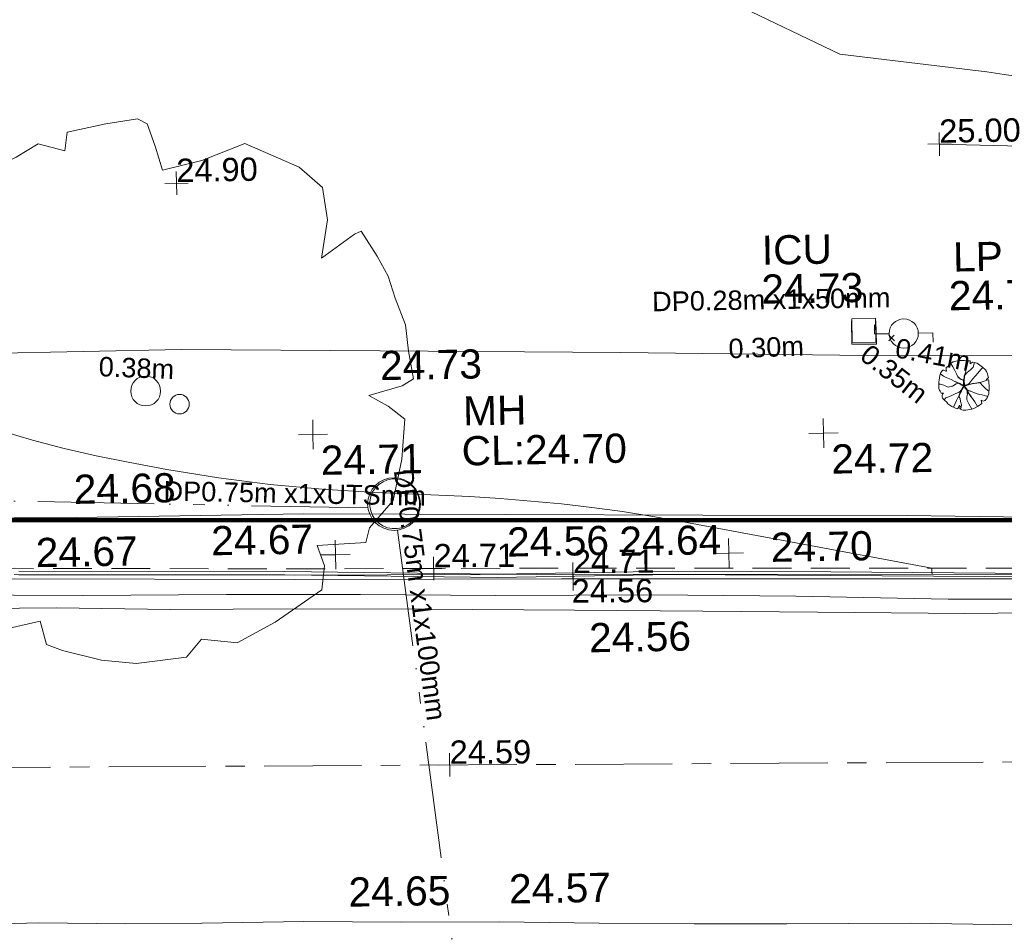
# Model space of a CAD drawing. Header units: millimetres. Extents: x -290717 to 520720, y -88450 to 287762.
# Tile 82 of 256: x -63434 to -50767, y -36300 to -24564. Entities that reach past the tile are written whole.
import ezdxf

# ---------------------------------------------------------------- set-up
doc = ezdxf.new("R2010")
doc.units = ezdxf.units.MM
for name, pattern in [('IMPORT-CENTER _6_', [2000, 1250, -250, 250, -250]), ('IMPORT-DASHED _2_', [750, 500, -250]), ('IMPORT-UG_EIR_QLB2 _2_', [2750, 1500, -300, 0, -300, 150, -300, 0, -200]), ('IMPORT-UG_ELEC_LV_QLB2 _2_', [2700, 1500, -300, 0, -250, 150, -300, 0, -200]), ('IMPORT-UG_ELEC_STREET LIGHTING_QLB2 _2_', [2700, 1500, -300, 0, -250, 150, -300, 0, -200])]:
    doc.linetypes.add(name, pattern=pattern)
for name, color, linetype, lineweight, true_color in [('00_TOPO_FOOTPATH', 7, 'Continuous', 9, 0xa50000), ('00_TOPO_FURN_LAMP_POST', 7, 'Continuous', 9, 0x666666), ('00_TOPO_KERB_BOTTOM', 1, 'Continuous', 9, 0xff0000), ('00_TOPO_KERB_TOP', 7, 'Continuous', 9, 0xa500a5), ('00_TOPO_LEVEL_SPOT', 7, 'Continuous', 9, 0x666666), ('00_TOPO_ROAD_MARKING_YELLOW_CONTINUOUS', 40, 'Continuous', 9, 0xffbf00), ('00_TOPO_SERV_IC', 5, 'Continuous', 9, 0x0000ff), ('00_TOPO_SERV_MH', 7, 'Continuous', 9, 0x666666), ('01_DTM_CONTOUR_MJR', 7, 'Continuous', 9, 0x7f3f00), ('12333-PUM-2D-U-0001-C01 - Rev2_REVIT IMPORT_dwg', 7, 'Continuous', 9, 0x767676), ('A_RHA_Line', 7, 'Continuous', 9, 0x00a600), ('CONTOURS_INDEX', 4, 'Continuous', 9, 0x00ffff), ('CONTOURS_MINOR', 7, 'Continuous', 9, 0x00a5a5), ('KERB_BOTTOM', 7, 'Continuous', 9, 0x0000a5), ('KERB_BOTTOM_LVL', 7, 'Continuous', 9, 0x0000a5), ('KERB_TOP', 2, 'Continuous', 9, 0xffff00), ('KERB_TOP_LVL', 2, 'Continuous', 9, 0xffff00), ('PUM-EIRCOMM-MH', 6, 'Continuous', 9, 0xff00ff), ('PUM-EIRCOMM-NOTES', 6, 'Continuous', 9, 0xff00ff), ('PUM-EIRCOMM-QLB2', 6, 'IMPORT-UG_EIR_QLB2 _2_', 9, 0xff00ff), ('PUM-ELECTRIC-LV-QLB2', 1, 'IMPORT-UG_ELEC_LV_QLB2 _2_', 9, 0xff0000), ('PUM-ELECTRIC-MH', 1, 'Continuous', 9, 0xff0000), ('ROAD_CROWNLINE', 7, 'IMPORT-CENTER _6_', 9, 0xa500a5), ('ROAD_CROWNLINE_LVL', 7, 'Continuous', 9, 0xa500a5), ('SAPLING', 120, 'Continuous', 9, 0x00ffbf), ('SPOT_HEIGHTS_LVL', 7, 'Continuous', 9, 0x00a500), ('TREE', 7, 'Continuous', 9, 0x00a500)]:
    doc.layers.add(name, color=color, linetype=linetype, lineweight=lineweight, true_color=true_color)
for name, color, linetype, lineweight in [('CHANGE_OF_SURFACE', 7, 'IMPORT-DASHED _2_', 9), ('CHANGE_OF_SURFACE_LVL', 7, 'Continuous', 9), ('GEN-TEXT', 7, 'Continuous', 9)]:
    doc.layers.add(name, color=color, linetype=linetype, lineweight=lineweight)
doc.styles.add('Arial_1', font='arial.ttf', dxfattribs={"height": 250})
doc.styles.add('Arial_3', font='arial.ttf', dxfattribs={"height": 300})
doc.styles.add('Swis721 Lt BT_2', font='swissl.ttf', dxfattribs={"height": 375})

# ---------------------------------------------------------------- blocks, each defined once
blk = doc.blocks.new('12333-PUM-2D-U-0001-C01 - Rev2_REVIT IMPORT_dwg_MSL_Lamp_Post_SYM-2077199-Site Location Plan Existing')
at = {"layer": '00_TOPO_FURN_LAMP_POST', "color": 254, "true_color": 0xcccccc, "flags": 128}
for points in [[(-500, 0), (-1000, 0), (-1000, 317)], [(500, 0), (1000, 0), (1000, -317)]]:
    blk.add_lwpolyline(points, dxfattribs=at)
at = {"layer": '00_TOPO_FURN_LAMP_POST', "color": 254, "true_color": 0xcccccc}
blk.add_circle((0, 0), 500, dxfattribs=at)
blk = doc.blocks.new('12333-PUM-2D-U-0001-C01 - Rev2_REVIT IMPORT_dwg_MM-2077200-Site Location Plan Existing')
at = {"layer": '00_TOPO_LEVEL_SPOT', "color": 254, "true_color": 0xcccccc, "flags": 128}
for points in [[(500, 0), (0, 0), (0, 500)], [(0, -500), (0, 0), (-500, 0)]]:
    blk.add_lwpolyline(points, dxfattribs=at)
blk = doc.blocks.new('12333-PUM-2D-U-0001-C01 - Rev2_REVIT IMPORT_dwg_MGS62954_T2_Galway_ITM_3d_Rev1-2077680-Site Location Plan Existing')
at = {"layer": '00_TOPO_FOOTPATH', "color": 254, "true_color": 0xcccccc, "flags": 128}
for points in [[(533881824, 725531866), (533881548, 725530338), (533881188, 725528578), (533880815, 725527690), (533880533, 725526867), (533878781, 725526887), (533876278, 725526864), (533872144, 725526987), (533868487, 725527047), (533865228, 725527091), (533862218, 725527175), (533858871, 725527226), (533855900, 725527281), (533852097, 725527400), (533848933, 725527461), (533845763, 725527553), (533842664, 725527632), (533840115, 725527692), (533837580, 725527683)], [(533883886, 725531911), (533883787, 725530740), (533883384, 725529342), (533882610, 725526966), (533881988, 725524815), (533881375, 725524806), (533879157, 725524830), (533876991, 725524868), (533873914, 725524879), (533871361, 725524960), (533869269, 725525023), (533866687, 725525042), (533864160, 725525058), (533862323, 725525192), (533859398, 725525181), (533856847, 725525271), (533853403, 725525290), (533851576, 725525328), (533849413, 725525395), (533846783, 725525443), (533844249, 725525498), (533841649, 725525551), (533838727, 725525556), (533834713, 725525604)]]:
    blk.add_lwpolyline(points, dxfattribs=at)
at = {"layer": '00_TOPO_KERB_BOTTOM', "color": 254, "true_color": 0xcccccc, "flags": 128}
blk.add_lwpolyline([(533837973, 725524832), (533841392, 725524769), (533844123, 725524688), (533846377, 725524688), (533848414, 725524641), (533851058, 725524575), (533853712, 725524520), (533855520, 725524482), (533857048, 725524444), (533859160, 725524408), (533861364, 725524346), (533864011, 725524305), (533864808, 725524343), (533864842, 725524920), (533865646, 725524910), (533865645, 725524261), (533867298, 725524256), (533869763, 725524210), (533872333, 725524161)], dxfattribs=at)
at = {"layer": '00_TOPO_KERB_TOP', "color": 254, "true_color": 0xcccccc, "flags": 128}
blk.add_lwpolyline([(533837974, 725524878), (533841393, 725524815), (533844123, 725524733), (533846377, 725524733), (533848415, 725524687), (533851059, 725524621), (533853713, 725524566), (533855521, 725524528), (533857049, 725524490), (533859162, 725524453), (533861364, 725524389), (533864010, 725524351), (533864765, 725524387), (533864799, 725524966), (533865691, 725524955), (533865691, 725524306), (533867299, 725524301), (533869763, 725524255), (533872334, 725524207)], dxfattribs=at)
at = {"layer": '00_TOPO_ROAD_MARKING_YELLOW_CONTINUOUS', "color": 254, "true_color": 0xcccccc, "flags": 128}
for points in [[(533837000, 725524590), (533838790, 725524550), (533840640, 725524530), (533842360, 725524500), (533844100, 725524460), (533846110, 725524430), (533847960, 725524380), (533849920, 725524310), (533851490, 725524280), (533853560, 725524250), (533855380, 725524200), (533856970, 725524180), (533858650, 725524150), (533860600, 725524150), (533862800, 725524090), (533864370, 725524030), (533864770, 725524010)], [(533837010, 725524410), (533838450, 725524400), (533839910, 725524350), (533841530, 725524330), (533843150, 725524300), (533845110, 725524250), (533846760, 725524210), (533848240, 725524170), (533850130, 725524120), (533851830, 725524110), (533853290, 725524060), (533854880, 725524040), (533856620, 725524010), (533858320, 725523980), (533859890, 725523930), (533861520, 725523910), (533863200, 725523880), (533864720, 725523840)], [(533837030, 725520340), (533838150, 725520350), (533839260, 725520320), (533840250, 725520310), (533841560, 725520310), (533842810, 725520280), (533844070, 725520260), (533845360, 725520220), (533846580, 725520190), (533847770, 725520170), (533849360, 725520150), (533851240, 725520090), (533852480, 725520050), (533853890, 725520040), (533855240, 725520010), (533856590, 725519980), (533857640, 725519960), (533858800, 725519930), (533859790, 725519900), (533861080, 725519870), (533862270, 725519870), (533863820, 725519850), (533865050, 725519820), (533866630, 725519820)]]:
    blk.add_lwpolyline(points, dxfattribs=at)
at = {"layer": '00_TOPO_SERV_IC', "color": 254, "true_color": 0xcccccc}
for p, q in [((533848742, 725527632), (533848742, 725527937)), ((533848742, 725527937), (533849047, 725527937)), ((533849047, 725527937), (533849047, 725527632)), ((533848742, 725527632), (533849047, 725527632))]:
    blk.add_line(p, q, dxfattribs=at)
at = {"layer": '00_TOPO_SERV_MH', "color": 254, "true_color": 0xcccccc}
blk.add_ellipse((533842821, 725525660), major_axis=(-280, 157), ratio=0.999788, dxfattribs=at)
at = {"layer": '01_DTM_CONTOUR_MJR', "color": 254, "true_color": 0xcccccc, "flags": 128}
blk.add_lwpolyline([(533873714, 725527235), (533869952, 725527402), (533869268, 725527422), (533866510, 725527480), (533865399, 725527921), (533864740, 725528630), (533864682, 725529442), (533864670, 725529580), (533864314, 725529697), (533864165, 725529696), (533861148, 725529396), (533860172, 725529473), (533859449, 725529686), (533859051, 725529803), (533858229, 725530066), (533856830, 725530396), (533856483, 725530433), (533854904, 725530515), (533854154, 725530574), (533852569, 725530759), (533850759, 725531043), (533850535, 725531080), (533848650, 725531340), (533847317, 725532007)], dxfattribs=at)
at = {"xscale": 0.375, "yscale": 0.375, "zscale": 0.375}
for name, p in [('12333-PUM-2D-U-0001-C01 - Rev2_REVIT IMPORT_dwg_MSL_Lamp_Post_SYM-2077199-Site Location Plan Existing', (533849408, 725527736)), ('12333-PUM-2D-U-0001-C01 - Rev2_REVIT IMPORT_dwg_MM-2077200-Site Location Plan Existing', (533841786, 725526570)), ('12333-PUM-2D-U-0001-C01 - Rev2_REVIT IMPORT_dwg_MM-2077200-Site Location Plan Existing', (533848353, 725526471)), ('12333-PUM-2D-U-0001-C01 - Rev2_REVIT IMPORT_dwg_MM-2077200-Site Location Plan Existing', (533842050, 725525018)), ('12333-PUM-2D-U-0001-C01 - Rev2_REVIT IMPORT_dwg_MM-2077200-Site Location Plan Existing', (533847108, 725524950))]:
    blk.add_blockref(name, p, dxfattribs=at)
at = {"layer": '00_TOPO_FOOTPATH', "color": 251, "true_color": 0x666666, "char_height": 375, "width": 1495.9, "attachment_point": 1, "line_spacing_factor": 1.005062, "style": 'Swis721 Lt BT_2'}
for s, insert in [('24.73', (533842664, 725527628)), ('24.68', (533838697, 725526105))]:
    blk.add_mtext(s, dxfattribs=dict(at, insert=insert))
at = {"layer": '00_TOPO_FURN_LAMP_POST', "char_height": 375, "attachment_point": 1, "line_spacing_factor": 1.005062, "style": 'Swis721 Lt BT_2'}
for s, insert, width in [('LP', (533850059, 725528895), 707.59), ('24.75', (533849997, 725528398), 1495.9)]:
    blk.add_mtext(s, dxfattribs=dict(at, insert=insert, width=width))
at = {"layer": '00_TOPO_KERB_BOTTOM', "color": 251, "true_color": 0x666666, "insert": (533844259, 725525330), "char_height": 375, "width": 1495.9, "attachment_point": 1, "line_spacing_factor": 1.005062, "style": 'Swis721 Lt BT_2'}
blk.add_mtext('24.56', dxfattribs=at)
at = {"layer": '00_TOPO_KERB_TOP', "color": 251, "true_color": 0x666666, "char_height": 375, "width": 1495.9, "attachment_point": 1, "line_spacing_factor": 1.005062, "style": 'Swis721 Lt BT_2'}
for s, insert in [('24.64', (533845703, 725525314)), ('24.65', (533842140, 725520864))]:
    blk.add_mtext(s, dxfattribs=dict(at, insert=insert))
at = {"layer": '00_TOPO_LEVEL_SPOT', "char_height": 375, "width": 1495.9, "attachment_point": 1, "line_spacing_factor": 1.005062, "style": 'Swis721 Lt BT_2'}
for s, insert in [('24.71', (533841881, 725526423)), ('24.72', (533848448, 725526324)), ('24.67', (533838194, 725525300)), ('24.67', (533840453, 725525413)), ('24.70', (533847650, 725525203))]:
    blk.add_mtext(s, dxfattribs=dict(at, insert=insert))
at = {"layer": '00_TOPO_ROAD_MARKING_YELLOW_CONTINUOUS', "color": 251, "true_color": 0x666666, "char_height": 375, "width": 1495.9, "attachment_point": 1, "line_spacing_factor": 1.005062, "style": 'Swis721 Lt BT_2'}
for s, insert in [('24.56', (533845292, 725524081)), ('24.57', (533844206, 725520869))]:
    blk.add_mtext(s, dxfattribs=dict(at, insert=insert))
at = {"layer": '00_TOPO_SERV_IC', "color": 251, "true_color": 0x666666, "char_height": 375, "attachment_point": 1, "line_spacing_factor": 1.005062, "style": 'Swis721 Lt BT_2'}
for s, insert, width in [('ICU', (533847601, 725529026), 1021.01), ('24.73', (533847587, 725528525), 1495.9)]:
    blk.add_mtext(s, dxfattribs=dict(at, insert=insert, width=width))
at = {"layer": '00_TOPO_SERV_MH', "char_height": 375, "attachment_point": 1, "line_spacing_factor": 1.005062, "style": 'Swis721 Lt BT_2'}
for s, insert, width in [('MH', (533843722, 725527026), 949.78), ('CL:24.70', (533843695, 725526512), 2440.93)]:
    blk.add_mtext(s, dxfattribs=dict(at, insert=insert, width=width))
blk = doc.blocks.new('12333-PUM-2D-U-0001-C01 - Rev2_REVIT IMPORT_dwg_SAPLING-2077789-Site Location Plan Existing')
at = {"layer": 'SAPLING', "color": 254, "true_color": 0xeaeaea, "flags": 128}
blk.add_lwpolyline([(-224, 233), (-205, 245), (-187, 266), (-161, 288), (-141, 304), (-126, 305), (-98, 315), (-57, 319), (-20, 318), (6, 319), (42, 315), (83, 313), (82, 297), (82, 276), (101, 288), (116, 295), (174, 283), (242, 230), (278, 193), (290, 174), (304, 144), (310, 119), (318, 96), (308, 85), (285, 71), (314, 66), (319, 51), (320, 34), (321, -19), (321, -44), (322, -58), (318, -87), (317, -88), (315, -116), (305, -145), (293, -164), (270, -199), (257, -205), (243, -206), (226, -198), (219, -196), (224, -237), (178, -270), (130, -296), (93, -307), (71, -313), (19, -319), (-18, -318), (-32, -316), (-49, -307), (-60, -296), (-61, -287), (-54, -269), (-62, -259), (-66, -259), (-71, -273), (-84, -295), (-95, -300), (-161, -268), (-214, -235), (-227, -214), (-256, -185), (-273, -169), (-281, -158), (-286, -141), (-285, -125), (-277, -110), (-266, -95), (-296, -94), (-309, -68), (-317, -55), (-325, -36), (-325, 12), (-322, 19), (-323, 24), (-325, 45), (-320, 73), (-315, 104), (-309, 132), (-295, 172), (-280, 191), (-269, 200), (-267, 201), (-257, 200), (-232, 187), (-228, 185), (-224, 190), (-226, 205)], close=True, dxfattribs=at)
for points in [[(-166, 284), (-141, 239), (-116, 194), (-94, 150), (-73, 104), (-34, 76), (-8, 68), (0, 54), (-1, 32), (-6, 5), (-10, -21), (-26, -46), (-46, -79), (-64, -125), (-67, -149), (-53, -170), (-50, -208), (-39, -250), (-40, -281), (-47, -299), (-49, -307)], [(-141, -278), (-119, -231), (-99, -191), (-77, -151), (-54, -108), (-30, -56), (-16, -32), (-3, -10), (-5, 32), (-2, 70), (4, 113), (16, 154), (31, 203), (43, 259), (53, 291), (57, 315)], [(141, 291), (122, 230), (88, 200), (45, 165), (9, 128), (6, 108), (1, 69), (4, 19), (9, -1), (27, -1), (63, 17), (86, 42), (110, 77), (150, 118), (180, 152), (219, 199), (245, 226)], [(93, -307), (57, -237), (34, -187), (35, -146), (43, -115), (41, -75), (33, -48), (18, -30), (-6, -6), (-29, 5), (-61, 27), (-94, 41), (-128, 58), (-164, 77), (-228, 106), (-260, 124), (-302, 152)], [(9, 131), (5, 117), (8, 105), (3, 84), (1, 71), (-1, 54), (-3, 38), (5, 26), (5, 14), (6, 6), (8, 1)], [(-324, 31), (-309, 22), (-261, 7), (-206, -19), (-150, -8), (-102, 21), (-73, 29), (-35, 8), (-17, 5), (13, 1), (37, 5), (73, 23)], [(-141, 64), (-110, 49), (-101, 44), (-87, 37), (-62, 29), (-46, 19), (-36, 10), (-22, 6), (-1, 4), (-3, -1), (-3, -9), (-19, 1), (-29, 5), (-44, 14), (-64, 26), (-74, 31), (-78, 29), (-97, 23), (-116, 15), (-124, 6), (-137, 0), (-152, -9), (-156, -9)], [(-145, 67), (-125, 56), (-92, 40), (-55, 25), (-29, 8)], [(-75, 109), (-57, 95), (-38, 82), (-16, 72), (-3, 63), (-1, 43), (-2, 29), (1, 17), (-3, 3), (3, -8), (14, -23), (23, -42), (33, -54), (45, -78), (54, -95), (67, -114), (89, -147)], [(-65, -125), (-58, -111), (-50, -101), (-44, -90), (-36, -73), (-29, -56), (-17, -38), (-6, -22), (-2, -12), (1, 0)], [(311, 66), (223, 37), (175, 28), (119, 21), (87, 15), (30, 6), (0, 0), (11, -30), (36, -58), (58, -71), (94, -79), (133, -97), (167, -110), (201, -119), (232, -127), (261, -136), (302, -150)], [(32, -147), (40, -130), (43, -115), (40, -101), (43, -82), (38, -68), (27, -46), (12, -30), (8, -17), (0, -8), (1, 1), (0, 12), (1, 24)], [(5, -3), (28, 1), (56, 6), (80, 12), (108, 23), (130, 23)], [(6, -1), (29, 1), (45, 5), (52, 8), (63, 11), (84, 13), (106, 18), (129, 23), (147, 27), (164, 26), (189, 31), (196, 32)], [(319, -80), (278, -48), (237, -5), (206, 27), (200, 32)], [(-259, -182), (-236, -158), (-200, -145), (-150, -124), (-53, -79), (-25, -43), (-3, -16)], [(-82, -91), (-63, -85), (-52, -80), (-43, -67), (-34, -57), (-26, -45), (-15, -30), (-8, -23), (-8, -11), (-6, -3)], [(-81, -91), (-66, -84), (-55, -82), (-47, -73), (-34, -56), (-18, -29), (-4, -16)], [(-64, -121), (-51, -97), (-40, -75), (-29, -49), (-16, -29), (-4, -16)], [(104, -84), (86, -77), (66, -73), (50, -66), (36, -58), (29, -45), (23, -36), (18, -27), (11, -15), (1, -5)], [(169, -277), (133, -215), (93, -154), (54, -99), (30, -51), (5, -18)], [(87, -77), (69, -73), (50, -69), (36, -55)], [(84, -143), (70, -119), (59, -104), (44, -80), (38, -69)]]:
    blk.add_lwpolyline(points, dxfattribs=at)
blk = doc.blocks.new('12333-PUM-2D-U-0001-C01 - Rev2_REVIT IMPORT_dwg_TREE_1-V219-Site Location Plan Existing')
at = {"layer": 'TREE', "color": 9, "true_color": 0xaae1aa, "flags": 128}
blk.add_lwpolyline([(-230.614, 433.535), (-189.325, 457.704), (-140.987, 443.605), (-135.952, 477.845), (-64.451, 491.944), (-6.042, 500), (11.078, 490.937), (25.176, 449.648), (38.268, 405.337), (110.775, 421.45), (190.332, 451.662), (289.023, 406.344), (331.319, 368.077), (339.376, 308.661), (327.291, 238.167), (388.721, 281.47), (400.806, 286.506), (430.01, 240.181), (449.144, 202.92), (461.229, 162.638), (479.355, 113.293), (484.391, 64.955), (492.447, 13.595), (471.299, 1.511), (409.869, -15.609), (445.116, -35.75), (475.327, -59.919), (468.278, -133.434), (451.158, -208.963), (406.848, -258.308), (399.799, -285.498), (310.171, -289.527), (323.263, -326.788), (317.221, -371.098), (230.614, -428.499), (160.121, -465.76), (94.663, -457.704), (66.465, -489.93), (-26.183, -500), (-89.627, -492.951), (-161.128, -473.817), (-190.332, -462.739), (-201.41, -419.436), (-257.805, -431.521), (-283.988, -412.387), (-302.115, -380.161), (-341.39, -379.154), (-334.34, -351.964), (-313.192, -310.675), (-309.164, -272.407), (-372.608, -321.752), (-404.834, -293.555), (-426.989, -242.195), (-438.066, -201.913), (-469.285, -141.49), (-472.306, -97.18), (-485.398, -69.99), (-440.081, -26.687), (-424.975, -2.518), (-466.264, 28.701), (-492.447, 37.764), (-482.377, 93.152), (-472.306, 165.66), (-463.243, 201.913), (-416.918, 201.913), (-403.827, 220.04), (-353.474, 211.984), (-319.235, 235.146), (-289.023, 273.414), (-320.242, 304.632), (-365.559, 314.703), (-339.376, 361.027), (-277.946, 411.38)], close=True, dxfattribs=at)
blk = doc.blocks.new('12333-PUM-2D-U-0001-C01 - Rev2_REVIT IMPORT_dwg_SPOT-2077769-Site Location Plan Existing')
at = {"layer": 'CHANGE_OF_SURFACE_LVL', "color": 253, "true_color": 0xaaaaaa}
for p, q in [((0, 500), (0, -500)), ((-500, 0), (500, 0))]:
    blk.add_line(p, q, dxfattribs=at)
blk = doc.blocks.new('12333-PUM-2D-U-0001-C01 - Rev2_REVIT IMPORT_dwg_SPOT-2077770-Site Location Plan Existing')
at = {"layer": 'KERB_BOTTOM_LVL', "color": 9, "true_color": 0xaaaae1}
for p, q in [((0, 500), (0, -500)), ((-500, 0), (500, 0))]:
    blk.add_line(p, q, dxfattribs=at)
blk = doc.blocks.new('12333-PUM-2D-U-0001-C01 - Rev2_REVIT IMPORT_dwg_SPOT-2077810-Site Location Plan Existing')
at = {"layer": 'KERB_TOP_LVL', "color": 51, "true_color": 0xffffaa}
for p, q in [((0, 500), (0, -500)), ((-500, 0), (500, 0))]:
    blk.add_line(p, q, dxfattribs=at)
blk = doc.blocks.new('12333-PUM-2D-U-0001-C01 - Rev2_REVIT IMPORT_dwg_SPOT-2077774-Site Location Plan Existing')
at = {"layer": 'ROAD_CROWNLINE_LVL', "color": 254, "true_color": 0xe1aae1}
for p, q in [((0, 500), (0, -500)), ((-500, 0), (500, 0))]:
    blk.add_line(p, q, dxfattribs=at)
blk = doc.blocks.new('12333-PUM-2D-U-0001-C01 - Rev2_REVIT IMPORT_dwg_SPOT-2077775-Site Location Plan Existing')
at = {"layer": 'SPOT_HEIGHTS_LVL', "color": 9, "true_color": 0xaae1aa}
for p, q in [((0, 500), (0, -500)), ((-500, 0), (500, 0))]:
    blk.add_line(p, q, dxfattribs=at)
blk = doc.blocks.new('12333-PUM-2D-U-0001-C01 - Rev2_REVIT IMPORT_dwg-1620468-Site Location Plan Existing')
at = {"layer": 'CHANGE_OF_SURFACE', "color": 253, "true_color": 0xaaaaaa, "flags": 128}
blk.add_lwpolyline([(169589, -90423), (170202, -90442), (170224, -90442), (170864, -90462), (176696, -90555), (180649, -90669), (184538, -90691), (187770, -90772), (190738, -90838), (193750, -90895), (196831, -90938), (200436, -91009), (204021, -91061), (215562, -91265), (221962, -91447), (223762, -91467), (223799, -91467), (224521, -91475), (224558, -91475), (227060, -91503), (232463, -91593), (236558, -91680), (238060, -91708)], dxfattribs=at)
at = {"layer": 'CONTOURS_INDEX', "color": 131, "true_color": 0xaaffff, "flags": 128}
blk.add_lwpolyline([(223548, -86288), (222661, -86215), (222331, -86197), (222002, -86192), (221672, -86205), (221343, -86231), (221274, -86239), (220979, -86260), (220685, -86268), (220390, -86256), (220095, -86231), (219668, -86179), (219587, -86170), (219506, -86160), (219425, -86151), (219344, -86142), (219263, -86134), (219181, -86127), (219100, -86122), (219019, -86118), (208828, -85691)], dxfattribs=at)
at = {"layer": 'CONTOURS_MINOR', "color": 254, "true_color": 0xaae1e1, "flags": 128}
blk.add_lwpolyline([(211629, -91282), (208638, -91221), (208636, -91189), (208638, -91141), (205447, -90489), (205059, -90415), (204669, -90346), (204278, -90287), (203886, -90234), (203493, -90190), (203099, -90150), (202705, -90119), (202310, -90092), (201484, -90045), (200813, -89991), (200145, -89920), (199480, -89819), (198817, -89700), (198322, -89600), (197911, -89509), (197502, -89408), (197098, -89293), (196696, -89167)], dxfattribs=at)
at = {"layer": 'GEN-TEXT', "color": 253, "true_color": 0xaaaaaa}
for p, q in [((208135, -88209), (208206, -88138)), ((208206, -88209), (208135, -88138))]:
    blk.add_line(p, q, dxfattribs=at)
at = {"layer": 'KERB_BOTTOM', "color": 9, "true_color": 0xaaaae1, "flags": 128}
blk.add_lwpolyline([(164120, -90447), (167092, -90482), (168497, -90526), (170861, -90599), (176693, -90692), (180646, -90806), (184536, -90827), (187767, -90909), (190735, -90974), (193747, -91031), (196829, -91074), (200434, -91146), (204019, -91198), (215559, -91402), (221959, -91583), (227058, -91640), (232460, -91730), (236555, -91817), (238026, -91855)], dxfattribs=at)
at = {"layer": 'KERB_TOP', "color": 51, "true_color": 0xffffaa, "flags": 128}
blk.add_lwpolyline([(196830, -91018), (200435, -91089), (204019, -91141), (215561, -91345), (221960, -91526), (223568, -91544), (223792, -91547), (224633, -91556), (224876, -91559), (227059, -91583), (232461, -91673), (236556, -91760), (238028, -91798), (238026, -91855)], dxfattribs=at)
at = {"layer": 'PUM-EIRCOMM-MH', "color": 211, "true_color": 0xffaaff}
blk.add_circle((201733, -90197), 339, dxfattribs=at)
at = {"layer": 'PUM-EIRCOMM-QLB2', "color": 211, "true_color": 0xffaaff, "flags": 128}
for points in [[(201398, -90242), (194300, -89978), (176492, -89664), (164630, -89559), (152400, -89441), (137995, -89062), (117127, -88726), (106155, -88784), (103180, -93333), (102151, -96110), (100560, -98494), (99441, -100108), (97793, -102068)], [(201773, -90534), (202486, -96720), (202963, -98025), (205444, -102016)]]:
    blk.add_lwpolyline(points, dxfattribs=at)
at = {"layer": 'PUM-ELECTRIC-MH', "color": 21, "true_color": 0xffaaaa}
blk.add_line((207974, -87949), (207974, -88250), dxfattribs=at)
at = {"layer": 'PUM-ELECTRIC-MH', "color": 21, "true_color": 0xffaaaa, "flags": 128}
blk.add_lwpolyline([(207974, -88250), (207658, -88244), (207658, -87943)], dxfattribs=at)
at = {"layer": 'ROAD_CROWNLINE', "color": 254, "true_color": 0xe1aae1, "flags": 128}
blk.add_lwpolyline([(249006, -92725), (244453, -94206), (233556, -94383), (213354, -93698), (191428, -93433), (168463, -92924), (161119, -92830), (147820, -92659), (134837, -92304), (124391, -92018), (104167, -91620), (79168, -91355), (65619, -91289), (52756, -91112), (39914, -90847), (23027, -90603), (4970, -90095), (-7099, -89786), (-12602, -89763), (-16470, -88901), (-19410, -87266), (-21200, -85365), (-23477, -80326), (-23612, -77631)], dxfattribs=at)
at = {"layer": 'TREE', "color": 9, "true_color": 0xaae1aa}
for centre, radius in [((198564, -88688), 192), ((198997, -88865), 125)]:
    blk.add_circle(centre, radius, dxfattribs=at)
for name, p in [('12333-PUM-2D-U-0001-C01 - Rev2_REVIT IMPORT_dwg_MGS62954_T2_Galway_ITM_3d_Rev1-2077680-Site Location Plan Existing', (-533641080, -725615854)), ('12333-PUM-2D-U-0001-C01 - Rev2_REVIT IMPORT_dwg_SAPLING-2077789-Site Location Plan Existing', (209092, -88799))]:
    blk.add_blockref(name, p)
for name, p, xscale, yscale, zscale in [('12333-PUM-2D-U-0001-C01 - Rev2_REVIT IMPORT_dwg_TREE_1-V219-Site Location Plan Existing', (198564, -88688), 7, 7, 7), ('12333-PUM-2D-U-0001-C01 - Rev2_REVIT IMPORT_dwg_SPOT-2077775-Site Location Plan Existing', (208830, -85690), 0.3, 0.3, 0.3), ('12333-PUM-2D-U-0001-C01 - Rev2_REVIT IMPORT_dwg_SPOT-2077775-Site Location Plan Existing', (199007, -86024), 0.3, 0.3, 0.3), ('12333-PUM-2D-U-0001-C01 - Rev2_REVIT IMPORT_dwg_SPOT-2077769-Site Location Plan Existing', (202229, -91035), 0.3, 0.3, 0.3), ('12333-PUM-2D-U-0001-C01 - Rev2_REVIT IMPORT_dwg_SPOT-2077810-Site Location Plan Existing', (204019, -91141), 0.3, 0.3, 0.3), ('12333-PUM-2D-U-0001-C01 - Rev2_REVIT IMPORT_dwg_SPOT-2077770-Site Location Plan Existing', (204019, -91198), 0.3, 0.3, 0.3), ('12333-PUM-2D-U-0001-C01 - Rev2_REVIT IMPORT_dwg_SPOT-2077774-Site Location Plan Existing', (202391, -93565), 0.3, 0.3, 0.3)]:
    blk.add_blockref(name, p, dxfattribs=dict(xscale=xscale, yscale=yscale, zscale=zscale))
at = {"layer": 'CHANGE_OF_SURFACE_LVL', "insert": (202232, -90720), "char_height": 300, "width": 1256.11, "attachment_point": 1, "rotation": 359.3069, "line_spacing_factor": 0.941778, "style": 'Arial_3'}
blk.add_mtext('24.71', dxfattribs=at)
at = {"layer": 'KERB_BOTTOM_LVL', "insert": (204001, -91205), "char_height": 300, "width": 1256.11, "attachment_point": 1, "rotation": 359.3069, "line_spacing_factor": 0.941778, "style": 'Arial_3'}
blk.add_mtext('24.56', dxfattribs=at)
at = {"layer": 'KERB_TOP_LVL', "insert": (204023, -90826), "char_height": 300, "width": 1256.11, "attachment_point": 1, "rotation": 359.3069, "line_spacing_factor": 0.941778, "style": 'Arial_3'}
blk.add_mtext('24.71', dxfattribs=at)
at = {"layer": 'PUM-EIRCOMM-NOTES', "char_height": 250, "attachment_point": 2, "line_spacing_factor": 0.941778, "style": 'Arial_1'}
for s, insert, width, rotation in [('DP0.75m x1x100mm', (202172, -91354), 3893.28, 276.5767), ('DP0.75m x1xUTSmm', (200463, -89913), 4027.95, 357.8701)]:
    blk.add_mtext(s, dxfattribs=dict(at, insert=insert, width=width, rotation=rotation))
at = {"layer": 'PUM-ELECTRIC-LV-QLB2', "insert": (206631, -87527), "char_height": 250, "width": 3660.66, "attachment_point": 2, "line_spacing_factor": 0.941778, "style": 'Arial_1'}
blk.add_mtext('DP0.28m x1x50mm', dxfattribs=at)
at = {"layer": 'PUM-ELECTRIC-LV-QLB2', "char_height": 250, "width": 1160.03, "attachment_point": 2, "line_spacing_factor": 0.941778, "style": 'Arial_1'}
for s, insert, rotation in [('0.30m', (206553, -88139), 1.1916), ('0.38m', (198458, -88264), 356.7485), ('0.35m', (208275, -88538), 320.9954), ('0.41m', (208724, -88274), 348.1174)]:
    blk.add_mtext(s, dxfattribs=dict(at, insert=insert, rotation=rotation))
at = {"layer": 'ROAD_CROWNLINE_LVL', "insert": (202395, -93250), "char_height": 300, "width": 1256.11, "attachment_point": 1, "rotation": 359.3069, "line_spacing_factor": 0.941778, "style": 'Arial_3'}
blk.add_mtext('24.59', dxfattribs=at)
at = {"layer": 'SPOT_HEIGHTS_LVL', "char_height": 300, "width": 1256.11, "attachment_point": 1, "line_spacing_factor": 0.941778, "style": 'Arial_3'}
for s, insert in [('25.00', (208830, -85375)), ('24.90', (199007, -85709))]:
    blk.add_mtext(s, dxfattribs=dict(at, insert=insert))

msp = doc.modelspace()

# ---------------------------------------------------------------- linework, layer by layer
at = {"layer": 'A_RHA_Line', "color": 1, "lineweight": 140, "true_color": 0xff0000}
msp.add_line((-122493, -30999), (-15425, -30999), dxfattribs=at)

# ---------------------------------------------------------------- block references
at = {"layer": '12333-PUM-2D-U-0001-C01 - Rev2_REVIT IMPORT_dwg', "color": 254, "linetype": 'IMPORT-UG_ELEC_STREET LIGHTING_QLB2 _2_', "true_color": 0xffd4d4, "rotation": 0.9999999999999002}
msp.add_blockref('12333-PUM-2D-U-0001-C01 - Rev2_REVIT IMPORT_dwg-1620468-Site Location Plan Existing', (-261895, 55870), dxfattribs=at)

doc.saveas('drawing.dxf')
